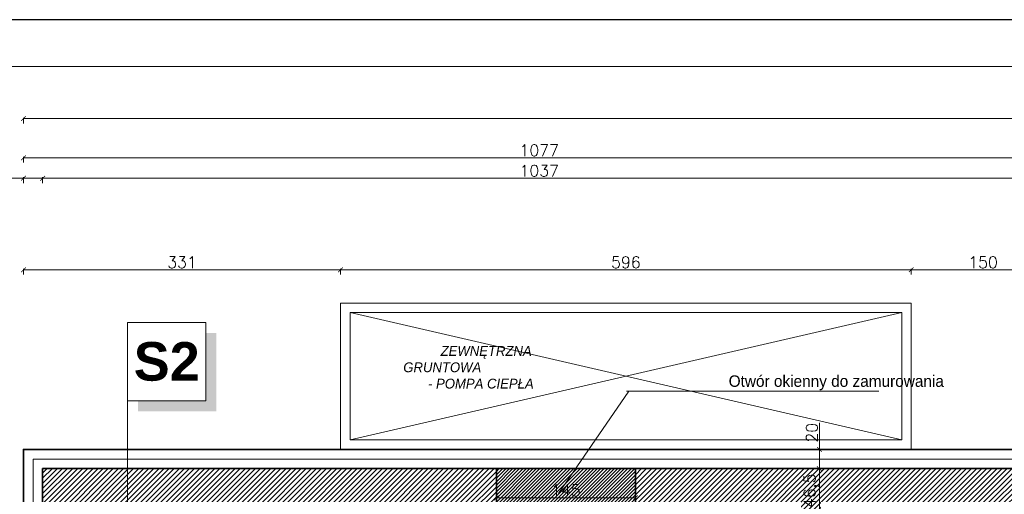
# Model space of a CAD drawing. Header units: millimetres. Extents: x -740 to 33545, y -26688 to 22494.
# Tile 122 of 256: x 8863 to 9891, y 11342 to 11838. Entities that reach past the tile are written whole.
import ezdxf
from ezdxf.lldxf.tags import DXFTag

# ---------------------------------------------------------------- set-up
doc = ezdxf.new("R2010")
doc.units = ezdxf.units.MM
doc.header["$MEASUREMENT"] = 0
doc.layers.get('Defpoints').update_dxf_attribs({"color": 252})
doc.layers.add('a3', color=252, linetype='Continuous', lineweight=30, plot=False)
for name, color, linetype, lineweight in [('A_istniejące ściany', 252, 'Continuous', 35), ('A_izolacja', 252, 'Continuous', 9), ('A_projektowane sciany', 252, 'Continuous', 35), ('l.widokowa', 252, 'Continuous', 15), ('l.wypełnien', 252, 'Continuous', 5), ('linia opisowa', 252, 'Continuous', 9), ('Nowe_820-G Rysunki Obrazki_Nr_pióra__23', 252, 'Continuous', 15), ('wymiarowanie', 252, 'Continuous', 9)]:
    doc.layers.add(name, color=color, linetype=linetype, lineweight=lineweight)
doc.layers.add('tabelki opis', color=252, linetype='Continuous')
doc.styles.add('ROMANS', font='romans')
doc.styles.add('styl2', font='simplex.shx')
doc.linetypes.add('BATTING', pattern='A,0.00254,-2.54,[134,ltypeshp.shx,S=2.54,R=0,X=-2.54,Y=0],-5.08,[134,ltypeshp.shx,S=2.54,R=180,X=2.54,Y=0],-2.54', length=10.16254)
tags = doc.linetypes.add('ICAD_ISO03W100', pattern=[30, 12, -18]).pattern_tags.tags
tags[6:7] = [DXFTag(74, 4), DXFTag(75, 0), DXFTag(340, '0'), DXFTag(46, 1.0), DXFTag(50, 0.0), DXFTag(44, 0.0), DXFTag(45, 0.0)]
tags[4:5] = [DXFTag(74, 4), DXFTag(75, 0), DXFTag(340, '0'), DXFTag(46, 1.0), DXFTag(50, 0.0), DXFTag(44, 0.0), DXFTag(45, 0.0)]
doc.dimstyles.new('Skala 1-50', dxfattribs={"dimtxt": 12, "dimasz": 5, "dimexe": 1, "dimexo": 1, "dimgap": 1.5, "dimtad": 1, "dimdec": 1, "dimrnd": 0.5, "dimtxsty": 'styl2', "dimblk": 'ARCHTICK', "dimcen": 5, "dimadec": 0, "dimazin": 0, "dimtfac": 1, "dimtdec": 1, "dimtmove": 1, "dimatfit": 3, "dimldrblk": 'ARCHTICK', "dimfxl": 0, "dimlwd": -1, "dimlwe": -1, "dimarcsym": 0})

# ---------------------------------------------------------------- blocks, each defined once
blk = doc.blocks.new('_ArchTick')
at = {"color": 0, "linetype": 'ByBlock', "const_width": 0.15}
blk.add_lwpolyline([(-0.5, -0.5), (0.5, 0.5)], dxfattribs=at)
blk = doc.blocks.new('*D2069')
at = {"layer": 'Defpoints', "color": 0}
for p in [(8618.8, 11368.7), (8887.2, 11368.7), (8867.2, 11254.3)]:
    blk.add_point(p, dxfattribs=at)
at = {"layer": 'wymiarowanie', "color": 0}
for p, q in [((8623.8, 11368.7), (8617.8, 11368.7)), ((8618.8, 11368.7), (8618.8, 11342.3)), ((8618.8, 11254.3), (8618.8, 11300.8)), ((8623.8, 11254.3), (8617.8, 11254.3))]:
    blk.add_line(p, q, dxfattribs=at)
at = {"layer": 'wymiarowanie', "color": 0, "xscale": 5, "yscale": 5, "zscale": 5}
for p, rotation in [((8618.8, 11368.7), 90), ((8618.8, 11254.3), 270)]:
    blk.add_blockref('_ArchTick', p, dxfattribs=dict(at, rotation=rotation))
at = {"layer": 'wymiarowanie', "color": 0, "insert": (8610.5, 11321.6), "char_height": 12, "attachment_point": 5, "rotation": 90, "style": 'styl2'}
blk.add_mtext('114,5', dxfattribs=at)
blk = doc.blocks.new('*D2070')
at = {"layer": 'Defpoints', "color": 0}
for p in [(8618.8, 11388.7), (8890.6, 11388.7), (8887.2, 11368.7)]:
    blk.add_point(p, dxfattribs=at)
at = {"layer": 'wymiarowanie', "color": 0}
for p, q in [((8618.8, 11388.7), (8618.8, 11422.2)), ((8623.8, 11388.7), (8617.8, 11388.7)), ((8618.8, 11368.7), (8618.8, 11388.7)), ((8623.8, 11368.7), (8617.8, 11368.7))]:
    blk.add_line(p, q, dxfattribs=at)
at = {"layer": 'wymiarowanie', "color": 0, "xscale": 5, "yscale": 5, "zscale": 5}
for p, rotation in [((8618.8, 11388.7), 90), ((8618.8, 11368.7), 270)]:
    blk.add_blockref('_ArchTick', p, dxfattribs=dict(at, rotation=rotation))
at = {"layer": 'wymiarowanie', "color": 0, "insert": (8611, 11412), "char_height": 12, "attachment_point": 5, "rotation": 90, "style": 'styl2'}
blk.add_mtext('20', dxfattribs=at)
blk = doc.blocks.new('*D2077')
at = {"layer": 'Defpoints', "color": 0}
for p in [(8887.2, 11672.2), (8867.2, 11368.7), (8887.2, 11368.7)]:
    blk.add_point(p, dxfattribs=at)
at = {"layer": 'wymiarowanie', "color": 0}
for p, q in [((8867.2, 11672.2), (8831.4, 11672.2)), ((8867.2, 11667.2), (8867.2, 11673.2)), ((8867.2, 11672.2), (8887.2, 11672.2)), ((8887.2, 11667.2), (8887.2, 11673.2))]:
    blk.add_line(p, q, dxfattribs=at)
at = {"layer": 'wymiarowanie', "color": 0, "xscale": 5, "yscale": 5, "zscale": 5, "rotation": 180}
blk.add_blockref('_ArchTick', (8867.2, 11672.2), dxfattribs=at)
at = {"layer": 'wymiarowanie', "color": 0, "xscale": 5, "yscale": 5, "zscale": 5}
blk.add_blockref('_ArchTick', (8887.2, 11672.2), dxfattribs=at)
at = {"layer": 'wymiarowanie', "color": 0, "insert": (8841.7, 11680), "char_height": 12, "attachment_point": 5, "style": 'styl2'}
blk.add_mtext('20', dxfattribs=at)
blk = doc.blocks.new('*D2078')
at = {"layer": 'Defpoints', "color": 0}
for p in [(9924.2, 11672.2), (8887.2, 11368.7), (9924.2, 11368.7)]:
    blk.add_point(p, dxfattribs=at)
at = {"layer": 'wymiarowanie', "color": 0}
for p, q in [((8887.2, 11667.2), (8887.2, 11673.2)), ((8887.2, 11672.2), (9924.2, 11672.2)), ((9924.2, 11667.2), (9924.2, 11673.2))]:
    blk.add_line(p, q, dxfattribs=at)
at = {"layer": 'wymiarowanie', "color": 0, "xscale": 5, "yscale": 5, "zscale": 5, "rotation": 180}
blk.add_blockref('_ArchTick', (8887.2, 11672.2), dxfattribs=at)
at = {"layer": 'wymiarowanie', "color": 0, "xscale": 5, "yscale": 5, "zscale": 5}
blk.add_blockref('_ArchTick', (9924.2, 11672.2), dxfattribs=at)
at = {"layer": 'wymiarowanie', "color": 0, "insert": (9405.7, 11680), "char_height": 12, "attachment_point": 5, "style": 'styl2'}
blk.add_mtext('1037', dxfattribs=at)
blk = doc.blocks.new('*D2088')
at = {"layer": 'Defpoints', "color": 0}
for p in [(9944.2, 11693.5), (8867.2, 11667.2), (9944.2, 11667.2)]:
    blk.add_point(p, dxfattribs=at)
at = {"layer": 'wymiarowanie', "color": 0}
for p, q in [((8867.2, 11688.5), (8867.2, 11694.5)), ((8867.2, 11693.5), (9944.2, 11693.5)), ((9944.2, 11688.5), (9944.2, 11694.5))]:
    blk.add_line(p, q, dxfattribs=at)
at = {"layer": 'wymiarowanie', "color": 0, "xscale": 5, "yscale": 5, "zscale": 5, "rotation": 180}
blk.add_blockref('_ArchTick', (8867.2, 11693.5), dxfattribs=at)
at = {"layer": 'wymiarowanie', "color": 0, "xscale": 5, "yscale": 5, "zscale": 5}
blk.add_blockref('_ArchTick', (9944.2, 11693.5), dxfattribs=at)
at = {"layer": 'wymiarowanie', "color": 0, "insert": (9405.7, 11701.3), "char_height": 12, "attachment_point": 5, "style": 'styl2'}
blk.add_mtext('1077', dxfattribs=at)
blk = doc.blocks.new('*D2096')
at = {"layer": 'Defpoints', "color": 0}
for p in [(11902.3, 11734.5), (8867.2, 11672.2), (11902.3, 11672.2)]:
    blk.add_point(p, dxfattribs=at)
at = {"layer": 'wymiarowanie', "color": 0}
for p, q in [((8867.2, 11729.5), (8867.2, 11735.5)), ((8867.2, 11734.5), (11902.3, 11734.5)), ((11902.3, 11729.5), (11902.3, 11735.5))]:
    blk.add_line(p, q, dxfattribs=at)
at = {"layer": 'wymiarowanie', "color": 0, "xscale": 5, "yscale": 5, "zscale": 5, "rotation": 180}
blk.add_blockref('_ArchTick', (8867.2, 11734.5), dxfattribs=at)
at = {"layer": 'wymiarowanie', "color": 0, "xscale": 5, "yscale": 5, "zscale": 5}
blk.add_blockref('_ArchTick', (11902.3, 11734.5), dxfattribs=at)
at = {"layer": 'wymiarowanie', "color": 0, "insert": (10384.8, 11742.3), "char_height": 12, "attachment_point": 5, "style": 'styl2'}
blk.add_mtext('3035', dxfattribs=at)
blk = doc.blocks.new('*D2252')
at = {"layer": 'Defpoints', "color": 0}
for p in [(9698.2, 11368.7), (9736.5, 11368.7), (9736.5, 11322.3)]:
    blk.add_point(p, dxfattribs=at)
at = {"layer": 'wymiarowanie', "color": 0}
for p, q in [((9703.2, 11368.7), (9697.2, 11368.7)), ((9698.2, 11322.3), (9698.2, 11368.7)), ((9703.2, 11322.3), (9697.2, 11322.3))]:
    blk.add_line(p, q, dxfattribs=at)
at = {"layer": 'wymiarowanie', "color": 0, "xscale": 5, "yscale": 5, "zscale": 5}
for p, rotation in [((9698.2, 11368.7), 90), ((9698.2, 11322.3), 270)]:
    blk.add_blockref('_ArchTick', p, dxfattribs=dict(at, rotation=rotation))
at = {"layer": 'wymiarowanie', "color": 0, "insert": (9689.9, 11345.5), "char_height": 12, "attachment_point": 5, "rotation": 90, "style": 'styl2'}
blk.add_mtext('46,5', dxfattribs=at)
blk = doc.blocks.new('*D2253')
at = {"layer": 'Defpoints', "color": 0}
for p in [(9698.2, 11388.7), (9727.1, 11388.7), (9736.5, 11368.7)]:
    blk.add_point(p, dxfattribs=at)
at = {"layer": 'wymiarowanie', "color": 0}
for p, q in [((9698.2, 11388.7), (9698.2, 11416.4)), ((9703.2, 11388.7), (9697.2, 11388.7)), ((9698.2, 11368.7), (9698.2, 11388.7)), ((9703.2, 11368.7), (9697.2, 11368.7))]:
    blk.add_line(p, q, dxfattribs=at)
at = {"layer": 'wymiarowanie', "color": 0, "xscale": 5, "yscale": 5, "zscale": 5}
for p, rotation in [((9698.2, 11388.7), 90), ((9698.2, 11368.7), 270)]:
    blk.add_blockref('_ArchTick', p, dxfattribs=dict(at, rotation=rotation))
at = {"layer": 'wymiarowanie', "color": 0, "insert": (9690.4, 11406.2), "char_height": 12, "attachment_point": 5, "rotation": 90, "style": 'styl2'}
blk.add_mtext('20', dxfattribs=at)
blk = doc.blocks.new('*D2515')
at = {"layer": 'Defpoints', "color": 0}
for p in [(9198.2, 11576.5), (8867.2, 11388.7), (9198.2, 11388.7)]:
    blk.add_point(p, dxfattribs=at)
at = {"layer": 'wymiarowanie', "color": 0}
for p, q in [((8867.2, 11571.5), (8867.2, 11577.5)), ((9198.2, 11571.5), (9198.2, 11577.5)), ((8867.2, 11576.5), (9198.2, 11576.5))]:
    blk.add_line(p, q, dxfattribs=at)
at = {"layer": 'wymiarowanie', "color": 0, "xscale": 5, "yscale": 5, "zscale": 5, "rotation": 180}
blk.add_blockref('_ArchTick', (8867.2, 11576.5), dxfattribs=at)
at = {"layer": 'wymiarowanie', "color": 0, "xscale": 5, "yscale": 5, "zscale": 5}
blk.add_blockref('_ArchTick', (9198.2, 11576.5), dxfattribs=at)
at = {"layer": 'wymiarowanie', "color": 0, "insert": (9032.7, 11584.3), "char_height": 12, "attachment_point": 5, "style": 'styl2'}
blk.add_mtext('331', dxfattribs=at)
blk = doc.blocks.new('*D2516')
at = {"layer": 'Defpoints', "color": 0}
for p in [(9794.2, 11576.5), (9794.2, 11541.7), (9198.2, 11388.7)]:
    blk.add_point(p, dxfattribs=at)
at = {"layer": 'wymiarowanie', "color": 0}
for p, q in [((9198.2, 11571.5), (9198.2, 11577.5)), ((9794.2, 11571.5), (9794.2, 11577.5)), ((9198.2, 11576.5), (9794.2, 11576.5))]:
    blk.add_line(p, q, dxfattribs=at)
at = {"layer": 'wymiarowanie', "color": 0, "xscale": 5, "yscale": 5, "zscale": 5, "rotation": 180}
blk.add_blockref('_ArchTick', (9198.2, 11576.5), dxfattribs=at)
at = {"layer": 'wymiarowanie', "color": 0, "xscale": 5, "yscale": 5, "zscale": 5}
blk.add_blockref('_ArchTick', (9794.2, 11576.5), dxfattribs=at)
at = {"layer": 'wymiarowanie', "color": 0, "insert": (9496.2, 11584.3), "char_height": 12, "attachment_point": 5, "style": 'styl2'}
blk.add_mtext('596', dxfattribs=at)
blk = doc.blocks.new('*D2517')
at = {"layer": 'Defpoints', "color": 0}
for p in [(9944.2, 11576.5), (9794.2, 11541.7), (9944.2, 11534.5)]:
    blk.add_point(p, dxfattribs=at)
at = {"layer": 'wymiarowanie', "color": 0}
for p, q in [((9794.2, 11571.5), (9794.2, 11577.5)), ((9944.2, 11571.5), (9944.2, 11577.5)), ((9794.2, 11576.5), (9944.2, 11576.5))]:
    blk.add_line(p, q, dxfattribs=at)
at = {"layer": 'wymiarowanie', "color": 0, "xscale": 5, "yscale": 5, "zscale": 5, "rotation": 180}
blk.add_blockref('_ArchTick', (9794.2, 11576.5), dxfattribs=at)
at = {"layer": 'wymiarowanie', "color": 0, "xscale": 5, "yscale": 5, "zscale": 5}
blk.add_blockref('_ArchTick', (9944.2, 11576.5), dxfattribs=at)
at = {"layer": 'wymiarowanie', "color": 0, "insert": (9869.2, 11584.3), "char_height": 12, "attachment_point": 5, "style": 'styl2'}
blk.add_mtext('150', dxfattribs=at)
blk = doc.blocks.new('*D2531')
at = {"layer": 'Defpoints', "color": 0}
for p in [(9506.2, 11338.1), (9360.9, 11323.5), (9506.2, 11323.5)]:
    blk.add_point(p, dxfattribs=at)
at = {"layer": 'wymiarowanie', "color": 0}
for p, q in [((9360.9, 11333.1), (9360.9, 11339.1)), ((9360.9, 11338.1), (9506.2, 11338.1)), ((9506.2, 11333.1), (9506.2, 11339.1))]:
    blk.add_line(p, q, dxfattribs=at)
at = {"layer": 'wymiarowanie', "color": 0, "xscale": 5, "yscale": 5, "zscale": 5, "rotation": 180}
blk.add_blockref('_ArchTick', (9360.9, 11338.1), dxfattribs=at)
at = {"layer": 'wymiarowanie', "color": 0, "xscale": 5, "yscale": 5, "zscale": 5}
blk.add_blockref('_ArchTick', (9506.2, 11338.1), dxfattribs=at)
at = {"layer": 'wymiarowanie', "color": 0, "insert": (9433.6, 11345.9), "char_height": 12, "attachment_point": 5, "style": 'styl2'}
blk.add_mtext('145', dxfattribs=at)

msp = doc.modelspace()

# ---------------------------------------------------------------- hatches: boundary and pattern name
at = {"layer": 'l.wypełnien'}
h = msp.add_hatch(dxfattribs=at)
h.set_pattern_fill('ANSI31', color=256, scale=30, style=0)
edge = h.paths.add_edge_path()
edge.add_line((8932.19, 10920.7), (8932.19, 10978.67))
edge.add_line((8932.19, 10978.67), (8932.19, 11023.17))
edge.add_line((8932.19, 11023.17), (8932.19, 11086.55))
edge.add_line((8932.19, 11086.55), (8932.19, 11090.05))
edge.add_line((8932.19, 11090.05), (8887.19, 11090.05))
edge.add_line((8887.19, 11090.05), (8887.19, 10920.7))
edge.add_line((8887.19, 10920.7), (8932.19, 10920.7))
h.paths.add_polyline_path([(9644.52, 11095.63), (9645.19, 11095.63), (9645.19, 11322.32), (9879.19, 11322.32), (9879.19, 11234.32), (9924.19, 11234.32), (9924.19, 11368.7), (9592.09, 11368.7), (9506.19, 11368.7), (9506.19, 11323.52), (9604.19, 11323.52), (9604.19, 11095.63)])
h.paths.add_polyline_path([(8887.19, 10686.04), (8932.19, 10686.04), (8932.19, 10794.52), (9246.19, 10794.52), (9246.19, 10833.52), (9259.19, 10833.52), (9259.19, 10907.02), (9235.19, 10907.02), (9235.19, 10833.52), (8932.19, 10833.52), (8932.19, 10920.7), (8887.19, 10920.7)])
h.paths.add_polyline_path([(8975.77, 11323.52), (9235.19, 11323.52), (9259.19, 11323.52), (9360.94, 11323.52), (9360.94, 11368.7), (8975.77, 11368.7)])
h.paths.add_polyline_path([(8887.19, 11368.7), (8887.19, 11236.3), (8907.93, 11236.3), (8932.19, 11236.3), (8932.19, 11323.52), (8975.77, 11323.52), (8975.77, 11368.7)])
h.paths.add_polyline_path([(9604.19, 11095.63), (9644.52, 11095.63), (9644.52, 11090.06), (9645.19, 11090.06), (9645.19, 11005.43), (9612.19, 11005.43), (9612.19, 11018.43), (9604.19, 11018.43)])
h.paths.add_polyline_path([(9924.19, 11095.63), (9924.19, 11158.89), (9879.19, 11158.89), (9879.19, 11095.63)])
h.paths.add_polyline_path([(9246.19, 10833.52), (9246.19, 10794.52), (9266.19, 10794.52), (9266.19, 10833.52)])
h.paths.add_polyline_path([(9879.19, 11078.49), (9924.19, 11078.59), (9924.19, 11095.63), (9879.19, 11095.63)])
h.paths.add_polyline_path([(9259.19, 10907.02), (9259.19, 10927.02), (9250.18, 10927.02), (9235.19, 10927.02), (9235.19, 10907.02)])
h.paths.add_polyline_path([(9235.19, 11072.32), (9235.19, 11052.32), (9259.19, 11052.32), (9259.19, 11072.32)])
h.paths.add_polyline_path([(9235.19, 11029.02), (9250.18, 11029.02), (9259.19, 11029.02), (9259.19, 11035.15), (9259.19, 11049.02), (9235.19, 11049.02)])
h.paths.add_polyline_path([(9235.19, 11323.52), (9235.19, 11303.52), (9259.19, 11303.52), (9259.19, 11323.52)])
h.paths.add_polyline_path([(9235.19, 11186.92), (9259.19, 11186.92), (9259.19, 11186.92), (9259.19, 11191.52), (9259.19, 11199.52), (9259.19, 11199.52), (9235.19, 11199.52), (9235.19, 11191.52)])
h.paths.add_polyline_path([(9235.19, 11174.32), (9247.19, 11174.32), (9259.19, 11174.32), (9259.19, 11174.32), (9259.19, 11186.92), (9259.19, 11186.92), (9235.19, 11186.92), (9235.19, 11174.32)])
h.paths.add_polyline_path([(9259.19, 11049.02), (9259.19, 11051.92), (9259.19, 11052.32), (9235.19, 11052.32), (9235.19, 11049.02), (9259.19, 11049.02)])
h = msp.add_hatch(dxfattribs=at)
h.set_pattern_fill('ANSI31', color=256, scale=20, style=0)
h.paths.add_polyline_path([(9360.94, 11323.52), (9360.94, 11368.7), (9502.09, 11368.7), (9506.19, 11368.7), (9506.19, 11323.52), (9392.19, 11323.52), (9392.19, 11310.52), (9392.19, 11186.52), (9384.19, 11186.52), (9384.19, 11191.52), (9371.19, 11191.52), (9371.19, 11199.52), (9384.19, 11199.52), (9384.19, 11323.52)])
h.paths.add_polyline_path([(9181.19, 11191.52), (9235.19, 11191.52), (9235.19, 11199.52), (9189.19, 11199.52), (9189.19, 11323.52), (9181.19, 11323.52), (9181.19, 11191.52)])
h.paths.add_polyline_path([(9259.19, 11191.52), (9269.19, 11191.52), (9269.19, 11199.52), (9259.19, 11199.52)])
at = {"layer": 'linia opisowa'}
msp.add_hatch(color=256, dxfattribs=at).paths.add_polyline_path([(9068.63, 11510.51), (9057.7, 11510.51), (9057.7, 11439.5), (8986.69, 11439.5), (8986.69, 11428.57), (9068.63, 11428.57)])

# ---------------------------------------------------------------- linework, layer by layer
at = {"layer": 'a3'}
msp.add_lwpolyline([(13075.31, 8867.94), (13075.31, 11837.94), (8325.31, 11837.94), (8325.31, 8867.94), (13075.31, 8867.94)], dxfattribs=at)
at = {"layer": 'A_istniejące ściany'}
for points in [[(9360.94, 11368.7), (8887.19, 11368.7)], [(8887.19, 11368.7), (8887.19, 11236.3)], [(9360.94, 11323.52), (9360.94, 11368.7)], [(9592.09, 11368.7), (9502.09, 11368.7)], [(9506.19, 11368.7), (9506.19, 11323.52)], [(9924.19, 11368.7), (9592.09, 11368.7)]]:
    msp.add_lwpolyline(points, dxfattribs=at)
at = {"layer": 'A_izolacja', "lineweight": 35}
for points in [[(9510.08, 11388.7), (8867.19, 11388.7), (8867.19, 11234.3)], [(9944.19, 11232.32), (9944.19, 11388.7), (9510.08, 11388.7)]]:
    msp.add_lwpolyline(points, dxfattribs=at)
at = {"layer": 'A_izolacja', "linetype": 'BATTING', "ltscale": 0.1}
msp.add_lwpolyline([(9924.19, 11378.7), (8877.19, 11378.7), (8877.19, 11236.3)], dxfattribs=at)
at = {"layer": 'A_projektowane sciany', "ltscale": 0.3}
msp.add_lwpolyline([(9360.94, 11368.7), (9502.09, 11368.7)], dxfattribs=at)
at = {"layer": 'l.widokowa', "linetype": 'ICAD_ISO03W100'}
for p, q in [((9208.19, 11531.7), (9784.19, 11398.7)), ((9208.19, 11398.7), (9784.19, 11531.7))]:
    msp.add_line(p, q, dxfattribs=at)
at = {"layer": 'l.widokowa'}
msp.add_lwpolyline([(9198.19, 11388.7), (9794.19, 11388.7), (9794.19, 11541.7), (9198.19, 11541.7), (9198.19, 11388.7), (9794.19, 11388.7)], dxfattribs=at)
msp.add_lwpolyline([(9784.19, 11398.7), (9784.19, 11531.7), (9208.19, 11531.7), (9208.19, 11398.7)], close=True, dxfattribs=at)
at = {"layer": 'linia opisowa'}
for points in [[(8975.77, 11439.5), (9057.7, 11439.5), (9057.7, 11521.43), (8975.77, 11521.43), (8975.77, 11439.5)], [(8975.77, 11463.44), (8975.77, 11323.52)]]:
    msp.add_lwpolyline(points, dxfattribs=at)
at = {"layer": 'Nowe_820-G Rysunki Obrazki_Nr_pióra__23', "linetype": 'Continuous', "lineweight": 15}
msp.add_lwpolyline([(9360.94, 11354.31), (9360.94, 11342.46)], dxfattribs=at)
at = {"layer": 'wymiarowanie'}
for p, q in [((9425.9, 11342.74), (9499.12, 11449.8)), ((9496.82, 11449.8), (9760.48, 11449.8))]:
    msp.add_line(p, q, dxfattribs=at)
msp.add_lwpolyline([(13026.2, 8917.05), (13026.2, 11788.83), (8374.42, 11788.83), (8374.42, 8917.05)], close=True, dxfattribs=at)

# ---------------------------------------------------------------- texts
at = {"layer": 'linia opisowa', "insert": (9016.73, 11480.47), "char_height": 40.3278, "width": 2301.0392, "attachment_point": 5, "rotation": 359.89307}
msp.add_mtext('{\\fArial|b1|i0|c238|p34;S2}', dxfattribs=at)
at = {"layer": 'tabelki opis', "insert": (9263.79, 11496.78), "char_height": 10.24, "width": 164.736, "attachment_point": 1}
msp.add_mtext('\\pi38.50496;{\\fCentury Gothic|b0|i1|c238|p34;ZEWNĘTRZNA }\\pi38.96576;{\\fCentury Gothic|b0|i1|c238|p34;GRUNTOWA}\\P\\pi25.80736;{\\fCentury Gothic|b0|i1|c238|p34;- POMPA CIEPŁA}', dxfattribs=at)
at = {"layer": 'wymiarowanie', "linetype": 'Continuous', "insert": (9828.28, 11466.15), "char_height": 12, "width": 327.6277, "attachment_point": 3, "style": 'ROMANS'}
msp.add_mtext('{\\fCentury Gothic|b0|i0|c238|p0;Otwór okienny do zamurowania}\\P{\\fCentury Gothic|b0|i0|c238|p0;}\\P{\\fCentury Gothic|b0|i0|c238|p0; }', dxfattribs=at)

# ---------------------------------------------------------------- dimensions: what is measured, and where the dimension line sits
at = {"layer": 'wymiarowanie'}
for base, p1, p2, picture, middle in [((11902.33, 11734.47), (8867.19, 11672.24), (11902.33, 11672.24), '*D2096', (10384.76, 11742.27)), ((9924.19, 11672.24), (8887.19, 11368.7), (9924.19, 11368.7), '*D2078', (9405.69, 11680.04)), ((9198.19, 11576.5), (8867.19, 11388.7), (9198.19, 11388.7), '*D2515', (9032.69, 11584.3)), ((9794.19, 11576.5), (9198.19, 11388.7), (9794.19, 11541.7), '*D2516', (9496.19, 11584.3)), ((9944.19, 11576.5), (9794.19, 11541.7), (9944.19, 11534.5), '*D2517', (9869.19, 11584.3)), ((9506.1855, 11338.0639), (9360.9388, 11323.5229), (9506.1855, 11323.5229), '*D2531', (9433.5621, 11345.8639))]:
    dim = msp.add_linear_dim(base=base, p1=p1, p2=p2, dimstyle='Skala 1-50', dxfattribs=at)
    dim.commit()
    dim.dimension.update_dxf_attribs({"geometry": picture, "text_midpoint": middle})
dim = msp.add_aligned_dim(p1=(8867.19, 11667.24), p2=(9944.19, 11667.24), distance=26.25, dimstyle='Skala 1-50', dxfattribs=at)
dim.commit()
dim.dimension.update_dxf_attribs({"geometry": '*D2088', "text_midpoint": (9405.69, 11701.3)})
dim = msp.add_linear_dim(base=(8887.19, 11672.24), p1=(8867.19, 11368.7), p2=(8887.19, 11368.7), dimstyle='Skala 1-50', dxfattribs=at)
dim.commit()
dim.dimension.update_dxf_attribs({"geometry": '*D2077', "text_midpoint": (8841.69, 11672.77), "dimtype": 160})
for base, p1, p2, picture, middle in [((8618.8, 11388.7), (8887.19, 11368.7), (8890.63, 11388.7), '*D2070', (8621.53, 11411.97)), ((9698.22, 11388.7), (9736.51, 11368.7), (9727.13, 11388.7), '*D2253', (9698.28, 11406.19)), ((8618.8, 11368.7), (8867.19, 11254.3), (8887.19, 11368.7), '*D2069', (8618.8, 11321.57))]:
    dim = msp.add_linear_dim(base=base, p1=p1, p2=p2, angle=90, dimstyle='Skala 1-50', dxfattribs=at)
    dim.commit()
    dim.dimension.update_dxf_attribs({"geometry": picture, "text_midpoint": middle, "dimtype": 160})
dim = msp.add_linear_dim(base=(9698.22, 11368.7), p1=(9736.51, 11322.32), p2=(9736.51, 11368.7), angle=90, dimstyle='Skala 1-50', dxfattribs=at)
dim.commit()
dim.dimension.update_dxf_attribs({"geometry": '*D2252', "text_midpoint": (9689.88, 11345.51)})

doc.saveas('drawing.dxf')
